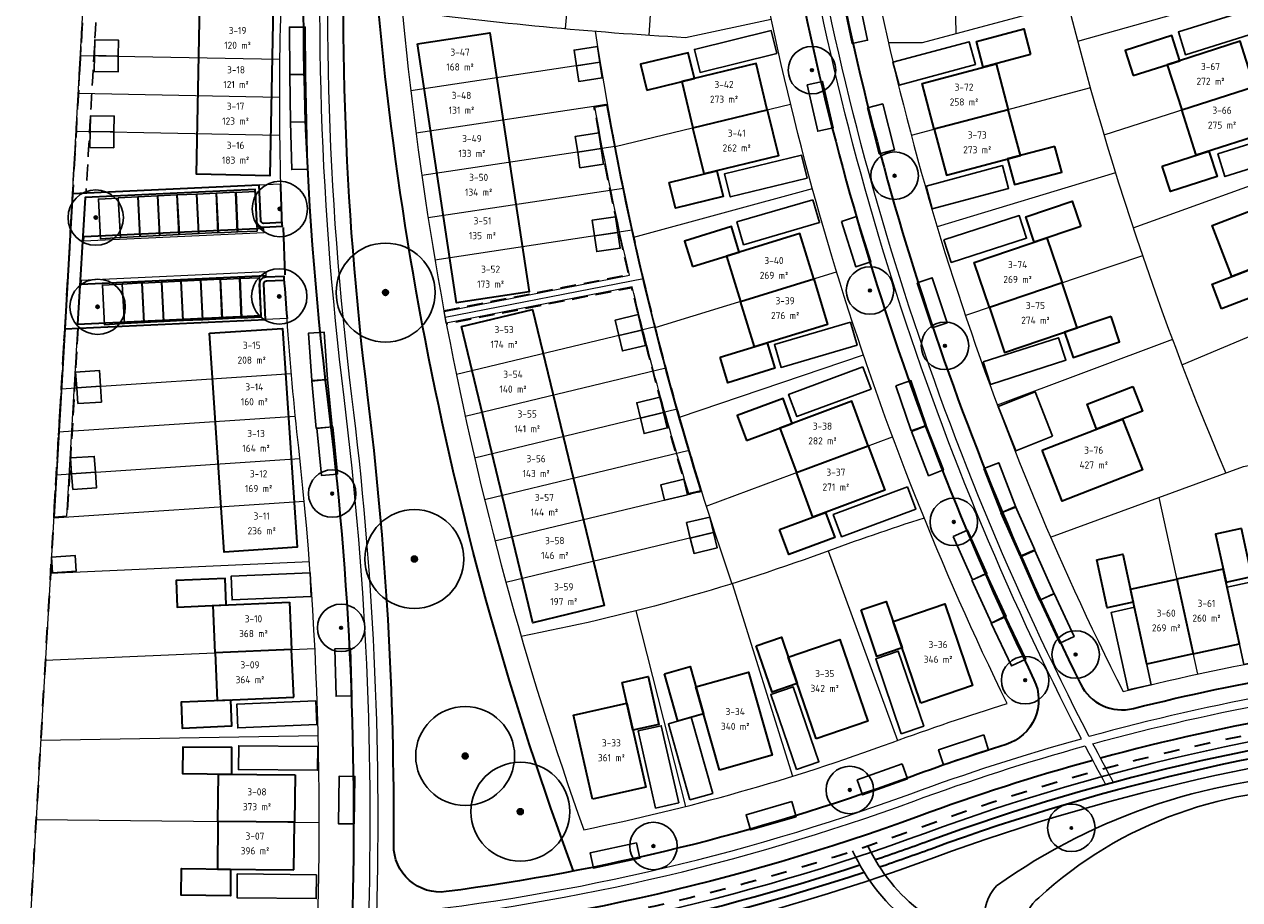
# Model space of a CAD drawing. Extents: x 168179 to 170299, y 448694 to 449599.
# Tile 13 of 32: x 168257 to 168411, y 449027 to 449138. Entities that reach past the tile are written whole.
import ezdxf
from ezdxf.enums import TextEntityAlignment as Align

# ---------------------------------------------------------------- set-up
doc = ezdxf.new("R2010")
doc.units = 0
doc.linetypes.add('NLCS-HIDDEN', pattern=[4, 2, -2])
doc.linetypes.add('Stippelfijn', pattern=[3, 2, -1])
doc.layers.get('0').update_dxf_attribs({"lineweight": 0})
for name, color, linetype, lineweight in [('N-WA-GW-GRONDWERKLIJN-G', 90, 'Continuous', 25), ('N-WE-KG-GRENS_SECTIE-G', 210, 'NLCS-HIDDEN', 35), ('N03-WE-OG-WEG_PARKEERPLAATS_GOOT-O', 253, 'Continuous', 18), ('N03-WE-VH-GOOT-O', 170, 'Continuous', 18), ('N03-WE-VH-KANTOPSLUITING_ACHTERKANTBAND-G', 50, 'Continuous', 35), ('N03-WE-VH-VERHARDING-G', 252, 'Continuous', 35), ('N1-WE-GR-BOOM-S', 90, 'Continuous', 25), ('N1-WE-OG-TERREIN_GROEN-G', 7, 'Continuous', 25), ('N1-WE-OG-WATER-G', 130, 'Continuous', 25), ('N1-WE-OG-WEG_VOETPAD-G', 7, 'Continuous', 25), ('N3-WE-OG-BEBOUWING_SCHUUR-G', 7, 'Continuous', 25), ('N3-WE-OG-KADASTRAAL_KAVELNUMMER-T18', 7, 'Continuous', 18), ('N3-WE-OG-WEG_PARKEERPLAATS_OPENBAAR-G', 253, 'Continuous', 25), ('N3-WE-OG-WEG_PARKEERPLAATS_PRIVE-G', 253, 'Continuous', 25), ('N8-WE-OG-KADASTRAAL_KAVELNUMMER-T18', 7, 'Continuous', 18), ('N8-WE-OG-KADASTRAAL_KAVELOPPERVLAK-T18', 10, 'Continuous', 18), ('N8-WE-WH-WATERLIJN-G', 150, 'Continuous', 35)]:
    doc.layers.add(name, color=color, linetype=linetype, lineweight=lineweight)
for name, color, linetype, lineweight, true_color in [('N03-WE-KG-KADASTRAAL-O', 150, 'Continuous', 18, 0x007fff), ('N03-WE-OG-WEG_VOETPAD_ACHTERPAD-G', 6, 'Stippelfijn', 25, 0xff00ff), ('N3-PV-GR-BOOM-S', 3, 'Continuous', 25, 0x00ff00), ('N3-WE-KG-GRENS_KADASTRAAL-G', 150, 'Continuous', 18, 0x007fff), ('N3-WE-KG-KADASTRAAL_BEBOUWING-G', 1, 'Continuous', 35, 0xff0000)]:
    doc.layers.add(name, color=color, linetype=linetype, lineweight=lineweight, true_color=true_color)
doc.styles.add('NLCS-ISO-M1000-T18', font='NLCS-ISO.ttf', dxfattribs={"height": 1.8})

# ---------------------------------------------------------------- blocks, each defined once
blk = doc.blocks.new('an-bb-sn-opp')
at = {"layer": 'N8-WE-OG-KADASTRAAL_KAVELNUMMER-T18', "style": 'NLCS-ISO-M1000-T18'}
blk.add_attdef('NUMMER', text='', height=1.8, dxfattribs=at).set_placement((0, 1.87), align=Align.MIDDLE)
at = {"layer": 'N8-WE-OG-KADASTRAAL_KAVELOPPERVLAK-T18', "style": 'NLCS-ISO-M1000-T18'}
blk.add_attdef('OPPERVLAK', text='', height=1.8, dxfattribs=at).set_placement((0, -1.87), align=Align.MIDDLE)
blk = doc.blocks.new('B-SGR-BOOM_1E GROOTTE')
at = {"ltscale": 0.1}
h = blk.add_hatch(color=256, dxfattribs=at)
edge = h.paths.add_edge_path()
edge.add_arc((0, 0), 0.15, 0, 360)
blk.add_circle((0, 0), 3)
blk.add_circle((0, 0), 0.15, dxfattribs=at)
blk = doc.blocks.new('SGR-BOOM_01')
at = {"ltscale": 0.1}
h = blk.add_hatch(color=256, dxfattribs=at)
edge = h.paths.add_edge_path()
edge.add_arc((0, 0), 0.15, 0, 360)
for radius in [2.5, 0.045]:
    blk.add_circle((0, 0), radius)
blk.add_circle((0, 0), 0.15, dxfattribs=at)

msp = doc.modelspace()

# ---------------------------------------------------------------- linework, layer by layer
at = {"layer": 'N-WA-GW-GRONDWERKLIJN-G', "flags": 128}
msp.add_lwpolyline([(168299.15, 449016.33, 0.001943), (168299.31, 449019.66, 0.066852), (168371.27, 449035.66, -0.067408), (168443.37, 449051.61, -0.00138), (168444.34, 449048.38, 0.068057), (168372.41, 449032.57, -0.067249)], format="xyb", close=True, dxfattribs=at)
at = {"layer": 'N-WE-KG-GRENS_SECTIE-G', "flags": 128}
msp.add_lwpolyline([(168416.49, 449183.83), (168414.95, 449183.61, -0.01336), (168413.11, 449199.5), (168414.66, 449199.64, -0.06749), (168418.37, 449279.6), (168405.93, 449281.88, 0.018652), (168402.61, 449258.94, -0.102344), (168399.48, 449258.49), (168396.95, 449258.66, -0.030546), (168384.86, 449260.13), (168365.86, 449263.64, 0.030553), (168359.77, 449264.38), (168280.41, 449269.17, -0.111437), (168274.16, 449270.98), (168273.33, 449251.18), (168277, 449244.71, 0.118357), (168276.18, 449241.79, -0.00197), (168275.99, 449237.42, -0.006755), (168275.15, 449223.44), (168273.28, 449203.41, -0.005975), (168271.74, 449191.12), (168271.21, 449187.07, -0.020117), (168270.46, 449182.44), (168267.37, 449167.33, 0.036788), (168265.63, 449153.77), (168263.55, 449116.94), (168262.5, 449098.87), (168257.44, 449012.23, 0.200008), (168259.48, 449006.42), (168272.68, 448991.7), (168292.05, 448990.24, 0.007173), (168293.23, 449002.37), (168296.12, 449002.06), (168296.22, 449002.12, 0.010668), (168297.35, 449020.4, 0.068577), (168370.96, 449036.51, -0.06807), (168444.02, 449052.57, -0.019711), (168453.5, 449017.2), (168453.5, 449017.2), (168465.85, 449019.95, 0.012724), (168460.72, 449040.48, 0.030357), (168436.07, 449112.19, -0.06257)], format="xyb", close=True, dxfattribs=at)
at = {"layer": 'N03-WE-KG-KADASTRAAL-O', "flags": 128}
for points in [[(168273.28, 449203.41), (168283.64, 449203.54), (168293.97, 449203.58), (168290.66, 449157.02, 0.024527), (168289.8, 449117.66), (168263.52, 449116.44), (168263.55, 449116.94), (168265.63, 449153.77, -0.036788), (168267.37, 449167.33), (168270.46, 449182.44, 0.020117), (168271.21, 449187.07), (168271.74, 449191.12, 0.005975)], [(168347.77, 449160.9, -0.025603), (168303.61, 449165.09, 0.078071), (168328.11, 449036.09, 0.038292), (168367.06, 449047.11, -0.013344), (168381.59, 449052.02, -0.076863)], [(168361.79, 449160.52, 0.078706), (168396.25, 449053.54, -0.040194), (168441.32, 449061.17, 0.020091), (168424.37, 449107.36, -0.046486), (168407.41, 449162.43, -0.026358)], [(168290.62, 449100.68), (168287.89, 449100.56), (168262.53, 449099.37), (168262.5, 449098.87), (168257.44, 449012.23, 0.200008), (168259.48, 449006.42), (168272.68, 448991.7), (168292.05, 448990.24, 0.007173), (168293.23, 449002.37, 0.048335), (168292.1, 449084.33, -0.010226)]]:
    msp.add_lwpolyline(points, format="xyb", close=True, dxfattribs=at)
at = {"layer": 'N03-WE-OG-WEG_PARKEERPLAATS_GOOT-O', "flags": 128}
msp.add_lwpolyline([(168331, 449127.63, 0.031628), (168342.87, 449078.91), (168341.4, 449078.56, -0.017011), (168334.23, 449104.68), (168310.74, 449100.09), (168310.46, 449101.56), (168333.89, 449106.14, -0.01363), (168329.51, 449127.4)], format="xyb", close=True, dxfattribs=at)
at = {"layer": 'N03-WE-OG-WEG_PARKEERPLAATS_GOOT-O'}
for points in [[(168264.9, 449110.49), (168287.74, 449111.56), (168287.71, 449112.06), (168264.93, 449111)], [(168264.58, 449104.97), (168287.99, 449106.07), (168287.97, 449106.57), (168264.61, 449105.48)]]:
    msp.add_lwpolyline(points, close=True, dxfattribs=at)
at = {"layer": 'N03-WE-OG-WEG_PARKEERPLAATS_GOOT-O', "flags": 128}
msp.add_lwpolyline([(168264.14, 449099.45), (168262.75, 449075.71), (168261.24, 449075.6), (168262.63, 449099.38)], close=True, dxfattribs=at)
at = {"layer": 'N03-WE-OG-WEG_VOETPAD_ACHTERPAD-G', "flags": 128}
for points in [[(168273.28, 449203.41, -0.005977), (168271.74, 449191.12, 0.003627), (168271.21, 449187.07, -0.020117), (168270.46, 449182.44), (168267.37, 449167.33, 0.036788), (168265.63, 449153.77, -0.00044), (168264.66, 449136.19, -0.000494), (168263.52, 449116.44)], [(168274.99, 449203.44, -0.006082), (168273.42, 449190.89, 0.003627), (168272.9, 449186.87, -0.020117), (168272.13, 449182.1), (168269.04, 449166.99, 0.036788), (168267.33, 449153.68, -0.00044), (168266.35, 449136.1, -0.000489), (168265.23, 449116.52, -0.000481)], [(168310.44, 449101.66), (168333.77, 449106.22, -0.013629), (168329.4, 449127.49), (168331.08, 449127.74, 0.031757), (168342.99, 449078.84), (168341.34, 449078.44, -0.017009), (168334.16, 449104.57), (168310.76, 449099.99)]]:
    msp.add_lwpolyline(points, format="xyb", dxfattribs=at)
msp.add_lwpolyline([(168264.24, 449099.45), (168262.85, 449075.61), (168261.14, 449075.5), (168262.53, 449099.37)], dxfattribs=at)
at = {"layer": 'N03-WE-VH-GOOT-O'}
for points in [[(168440.23, 449056.66, 0.043829), (168391.96, 449047.86, -0.086103), (168354.37, 449167.07, 0.029368), (168404.47, 449168.58), (168404.37, 449169.58, -0.063842), (168296.11, 449173.76), (168295.74, 449168.5, 0.048688), (168297.79, 449090.72, -0.04186), (168300.68, 449018.68), (168301.68, 449018.77, 0.00315), (168301.88, 449024.21, 0.064136), (168369.79, 449039.7, -0.020371), (168391.45, 449046.68, 0.003743), (168394.04, 449041.79), (168395.03, 449042.06, -0.003817), (168392.44, 449046.95, -0.043632), (168440.32, 449055.66)], [(168297.03, 449172.59), (168296.73, 449168.43, 0.048688), (168298.78, 449090.84, -0.038043), (168301.91, 449025.22, 0.064019), (168369.44, 449040.64, -0.020184), (168390.98, 449047.58, -0.086072), (168353.36, 449167.1, -0.033173)]]:
    msp.add_lwpolyline(points, format="xyb", close=True, dxfattribs=at)
at = {"layer": 'N03-WE-VH-KANTOPSLUITING_ACHTERKANTBAND-G', "flags": 128}
for points in [[(168392.41, 449044.85, 0.020762), (168370.48, 449037.8, -0.067159), (168298.79, 449021.9, 0.040028), (168295.79, 449090.47, -0.048688), (168293.72, 449168.65), (168294.25, 449176.12, 0.06484), (168403.66, 449171.54, 0.43443), (168408.95, 449178.31)], [(168411.97, 449162.04, 0.379799), (168405.68, 449166.66, -0.024566), (168363.59, 449164.89, 0.46382), (168357.74, 449158.07, 0.075181), (168390.86, 449054.51, 0.352813), (168397.56, 449051.41, -0.037489), (168439.24, 449058.59, 0.480897), (168444.26, 449066.28)], [(168326.82, 449030.85, -0.079488), (168300.69, 449162.89, 0.402591), (168299.76, 449163.72), (168298.45, 449163.72)], [(168289.97, 449112.81), (168287.68, 449112.7, -0.414214), (168287.31, 449113.04), (168287.1, 449117.54), (168263.52, 449116.44), (168262.53, 449099.37), (168287.89, 449100.56), (168287.68, 449105.05, -0.414214), (168288.02, 449105.43), (168290.23, 449105.53)], [(168449.45, 449049.72, 0.354765), (168443.33, 449053.9, 0.045796), (168393.4, 449045.12, 0.045796)]]:
    msp.add_lwpolyline(points, format="xyb", dxfattribs=at)
msp.add_lwpolyline([(168381.46, 449046.87, 0.011894), (168368.75, 449042.53, -0.05557), (168310.74, 449028.26, -0.45524), (168304.1, 449034.13, 0.032872), (168300.79, 449091.09, -0.045864), (168298.46, 449163.82, -0.439021), (168305.17, 449169.29, 0.024351), (168346.74, 449165.33, -0.357567), (168352.28, 449160.34, 0.075199), (168384.99, 449055.04, -0.457797)], format="xyb", close=True, dxfattribs=at)
at = {"layer": 'N03-WE-VH-KANTOPSLUITING_ACHTERKANTBAND-G'}
msp.add_lwpolyline([(168289.8, 449117.66, 0.009456), (168289.97, 449112.62), (168289.99, 449112.29), (168287.71, 449112.18, -0.414214), (168286.79, 449113.02), (168286.6, 449116.99), (168265.1, 449115.99), (168264.17, 449099.97), (168287.35, 449101.05), (168287.16, 449105.03, -0.414214), (168288, 449105.95), (168290.21, 449106.05), (168290.23, 449105.72, 0.001761), (168290.62, 449100.68)], format="xyb", dxfattribs=at)
at = {"layer": 'N03-WE-VH-VERHARDING-G'}
for points in [[(168290.12, 449112.17), (168290.33, 449106.18)], [(168287.71, 449112.06), (168264.93, 449111)], [(168287.99, 449106.07), (168264.58, 449104.97)]]:
    msp.add_lwpolyline(points, dxfattribs=at)
at = {"layer": 'N1-WE-OG-TERREIN_GROEN-G'}
msp.add_lwpolyline([(168423.52, 449043.14, 0.15395), (168380.27, 449028.98, 0.468489), (168381.21, 449020.5, 0.120316), (168427.63, 449005.23, 0.292664), (168445.29, 449013.05, 0.260378), (168445.5, 449020.69, -0.02039), (168440.98, 449031.47, 0.321445), (168423.52, 449043.14, 0.15395)], format="xyb", close=True, dxfattribs=at)
at = {"layer": 'N1-WE-OG-WATER-G'}
msp.add_lwpolyline([(168423.56, 449041.14, -0.358221), (168440.76, 449027.24, -0.544471), (168425, 449007.48, -0.103572), (168385.6, 449020.21, -0.489492), (168385.59, 449027.48, -0.202546)], format="xyb", close=True, dxfattribs=at)
at = {"layer": 'N1-WE-OG-WEG_VOETPAD-G', "flags": 128}
for points in [[(168363.99, 449034.05, 0.120366), (168370.82, 449025.65, 0.191861), (168456.43, 449002.04, 0.191861)], [(168362.08, 449033.41, 0.12286), (168369.61, 449024.05, 0.049133), (168390, 449011.55, 0.039568), (168378.66, 448978.84)]]:
    msp.add_lwpolyline(points, format="xyb", dxfattribs=at)
at = {"layer": 'N3-WE-KG-GRENS_KADASTRAAL-G', "flags": 128}
for points in [[(168325.82, 449137.31), (168328.04, 449162.21)], [(168336.37, 449136.49), (168338.01, 449161.44)], [(168375.15, 449136.66), (168374.7, 449160.57)], [(168390.51, 449135.73), (168412.43, 449141.9)], [(168389.3, 449140.45), (168370.88, 449135.52), (168366.6, 449135.5)], [(168264.51, 449133.93), (168289.68, 449133.46)], [(168330.17, 449133.07), (168306.26, 449129.45)], [(168393.84, 449123.88), (168415.74, 449130.92)], [(168264.24, 449129.14), (168289.65, 449128.66)], [(168392.12, 449129.82), (168369.48, 449123.82)], [(168331.08, 449127.74), (168306.92, 449124.09)], [(168332.06, 449122.4), (168354.24, 449127.78)], [(168263.97, 449124.34), (168289.68, 449123.85)], [(168332.06, 449122.43), (168307.65, 449118.74)], [(168397.53, 449112.12), (168419.45, 449120.07)], [(168395.3, 449119.07), (168372.75, 449112.28)], [(168333.11, 449117.13), (168308.45, 449113.4)], [(168334.43, 449110.94), (168357, 449117.13)], [(168334.23, 449111.83), (168309.31, 449108.07)], [(168398.71, 449108.61), (168376.33, 449101.06)], [(168337.14, 449099.55), (168360.06, 449106.57)], [(168335.64, 449105.68), (168310.6, 449100.82)], [(168403.69, 449094.84), (168425.71, 449104.1)], [(168337.12, 449099.64), (168312.02, 449093.6)], [(168402.48, 449098.05), (168380.35, 449089.75)], [(168340.19, 449088.22), (168363.44, 449096.1)], [(168338.48, 449094.42), (168313.13, 449088.31)], [(168262.09, 449091.8), (168291.17, 449093.74)], [(168339.91, 449089.21), (168314.32, 449083.04)], [(168261.77, 449086.36), (168291.67, 449088.36)], [(168343.58, 449076.98), (168367.12, 449085.73)], [(168341.42, 449084.02), (168315.57, 449077.79)], [(168261.45, 449080.93), (168292.25, 449082.99)], [(168342.99, 449078.84), (168316.89, 449072.55)], [(168261.14, 449075.5), (168292.79, 449077.61)], [(168400.78, 449078.07), (168405.64, 449055.75)], [(168344.64, 449073.68), (168318.28, 449067.33)], [(168359, 449071.32), (168367.74, 449047.36)], [(168260.73, 449068.52), (168293.45, 449069.96)], [(168346.88, 449067.18), (168354.47, 449042.84)], [(168334.68, 449063.74), (168340.97, 449039.02)], [(168260.08, 449057.49), (168294.14, 449058.98)], [(168259.5, 449047.41), (168294.56, 449047.98)], [(168258.91, 449037.37), (168294.69, 449036.98)]]:
    msp.add_lwpolyline(points, dxfattribs=at)
for points in [[(168385.56, 449160.91), (168385.79, 449155.67, 0.048987), (168409.22, 449081.16)], [(168305.19, 449139.62, 0.019603), (168340.96, 449136.21), (168351.8, 449138.51)], [(168329.55, 449136.99, 0.045432), (168346.83, 449067.17, 0.045432)], [(168387.09, 449073.05), (168411.44, 449081.98, -0.017662), (168433.07, 449085.08, -0.017662)], [(168371.12, 449075.46, 0.010864), (168358.26, 449071.05, -0.041347), (168320.2, 449060.52)]]:
    msp.add_lwpolyline(points, format="xyb", dxfattribs=at)
at = {"layer": 'N3-WE-KG-KADASTRAAL_BEBOUWING-G', "flags": 128}
for points in [[(168289.19, 449157.47), (168288.45, 449118.73), (168279.2, 449118.9), (168279.94, 449157.64)], [(168307.11, 449135.4), (168316.25, 449136.78), (168321.2, 449104.05), (168312.05, 449102.67)], [(168384.57, 449134.03), (168378.58, 449132.44), (168377.72, 449135.69), (168383.71, 449137.27)], [(168397.52, 449131.37), (168403.42, 449133.26), (168402.4, 449136.46), (168396.49, 449134.56)], [(168403.66, 449127.04), (168412.87, 449130), (168411.04, 449135.71), (168401.82, 449132.75)], [(168336.08, 449129.55), (168342.11, 449131.01), (168341.32, 449134.27), (168335.29, 449132.81)], [(168341.89, 449124.78), (168351.3, 449127.07), (168349.88, 449132.9), (168340.48, 449130.61)], [(168381.74, 449127.07), (168372.38, 449124.59), (168370.85, 449130.39), (168380.2, 449132.87)], [(168403.66, 449127.04), (168412.87, 449130), (168414.71, 449124.29), (168405.49, 449121.32)], [(168341.89, 449124.78), (168351.3, 449127.07), (168352.71, 449121.24), (168343.31, 449118.95)], [(168381.74, 449127.07), (168372.38, 449124.59), (168373.92, 449118.79), (168383.28, 449121.27)], [(168387.64, 449122.43), (168381.65, 449120.84), (168382.51, 449117.6), (168388.5, 449119.18)], [(168401.19, 449119.94), (168407.09, 449121.84), (168408.12, 449118.64), (168402.22, 449116.74)], [(168338.92, 449117.88), (168344.94, 449119.35), (168345.73, 449116.08), (168339.71, 449114.62)], [(168390.89, 449112.31), (168385.02, 449110.32), (168383.94, 449113.51), (168389.82, 449115.49)], [(168420.17, 449109.9), (168410, 449105.99), (168407.52, 449112.43), (168417.69, 449116.34)], [(168341.83, 449107.26), (168347.76, 449109.07), (168346.77, 449112.29), (168340.85, 449110.47)], [(168347.91, 449102.85), (168357.16, 449105.68), (168355.41, 449111.42), (168346.15, 449108.58)], [(168388.53, 449105.18), (168379.35, 449102.08), (168377.44, 449107.77), (168386.61, 449110.86)], [(168408.7, 449101.89), (168407.49, 449105.02), (168413.28, 449107.25), (168414.49, 449104.12)], [(168347.91, 449102.85), (168357.16, 449105.68), (168358.92, 449099.94), (168349.67, 449097.11)], [(168388.53, 449105.18), (168379.35, 449102.08), (168381.27, 449096.4), (168390.44, 449099.49)], [(168312.66, 449099.67), (168321.65, 449101.83), (168330.67, 449064.4), (168321.67, 449062.24)], [(168394.73, 449100.93), (168388.85, 449098.95), (168389.92, 449095.77), (168395.8, 449097.75)], [(168280.83, 449098.81), (168290.06, 449099.43), (168291.91, 449071.79), (168282.68, 449071.17)], [(168345.34, 449095.79), (168351.27, 449097.6), (168352.26, 449094.39), (168346.33, 449092.57)], [(168397.46, 449092.09), (168398.68, 449088.96), (168392.9, 449086.71), (168391.69, 449089.84)], [(168348.65, 449085.26), (168354.46, 449087.43), (168353.29, 449090.57), (168347.48, 449088.41)], [(168354.98, 449081.22), (168364.05, 449084.59), (168361.96, 449090.22), (168352.89, 449086.84)], [(168386.03, 449084.03), (168396.18, 449087.98), (168398.69, 449081.55), (168388.53, 449077.6)], [(168354.98, 449081.22), (168364.05, 449084.59), (168366.14, 449078.97), (168357.07, 449075.59)], [(168352.84, 449074.02), (168358.65, 449076.18), (168359.82, 449073.03), (168354.01, 449070.87)], [(168411.21, 449074.16), (168407.93, 449073.44), (168409.25, 449067.38), (168412.53, 449068.1)], [(168392.92, 449070.17), (168396.21, 449070.89), (168397.52, 449064.83), (168394.24, 449064.12)], [(168282.95, 449064.49), (168282.8, 449067.85), (168276.61, 449067.58), (168276.75, 449064.22)], [(168399.23, 449057.01), (168397.17, 449066.47), (168403.03, 449067.75), (168405.09, 449058.29)], [(168410.95, 449059.57), (168408.89, 449069.02), (168403.03, 449067.75), (168405.09, 449058.29)], [(168290.94, 449064.84), (168291.2, 449058.85), (168281.53, 449058.42), (168281.27, 449064.42)], [(168363.15, 449063.85), (168366.32, 449064.93), (168368.33, 449059.06), (168365.15, 449057.98)], [(168370.71, 449052.08), (168367.19, 449062.4), (168373.72, 449064.63), (168377.24, 449054.31)], [(168349.9, 449059.33), (168353.08, 449060.42), (168355.08, 449054.55), (168351.9, 449053.46)], [(168357.47, 449047.56), (168353.94, 449057.88), (168360.47, 449060.11), (168364, 449049.8)], [(168291.46, 449052.85), (168291.2, 449058.85), (168281.53, 449058.42), (168281.79, 449052.43)], [(168332.96, 449054.7), (168336.23, 449055.44), (168337.6, 449049.4), (168334.33, 449048.65)], [(168338.32, 449055.78), (168341.55, 449056.7), (168343.24, 449050.73), (168340.01, 449049.82)], [(168345.26, 449043.63), (168342.28, 449054.12), (168348.92, 449056), (168351.9, 449045.51)], [(168283.47, 449052.5), (168283.62, 449049.15), (168277.42, 449048.88), (168277.28, 449052.23)], [(168329.23, 449039.93), (168326.82, 449050.56), (168333.55, 449052.09), (168335.96, 449041.46)], [(168283.63, 449043.1), (168283.66, 449046.46), (168277.46, 449046.53), (168277.43, 449043.17)], [(168291.63, 449043.02), (168291.56, 449037.02), (168281.88, 449037.12), (168281.95, 449043.12)], [(168291.5, 449031.02), (168291.56, 449037.02), (168281.88, 449037.12), (168281.82, 449031.12)], [(168283.5, 449031.1), (168283.46, 449027.75), (168277.26, 449027.81), (168277.3, 449031.17)]]:
    msp.add_lwpolyline(points, close=True, dxfattribs=at)
at = {"layer": 'N3-WE-OG-BEBOUWING_SCHUUR-G', "flags": 128}
for points in [[(168266.3, 449133.9), (168269.3, 449133.84), (168269.34, 449135.84), (168266.34, 449135.9)], [(168266.27, 449131.9), (168269.27, 449131.84), (168269.3, 449133.84), (168266.3, 449133.9)], [(168329.85, 449135.04), (168326.89, 449134.59), (168327.19, 449132.61), (168330.15, 449133.06)], [(168330.15, 449133.06), (168327.19, 449132.61), (168327.48, 449130.64), (168330.45, 449131.09)], [(168265.76, 449124.31), (168268.76, 449124.25), (168268.8, 449126.25), (168265.8, 449126.31)], [(168265.72, 449122.31), (168268.72, 449122.25), (168268.76, 449124.25), (168265.76, 449124.31)], [(168330, 449124.14), (168327.04, 449123.69), (168327.34, 449121.71), (168330.3, 449122.16)], [(168330.3, 449122.16), (168327.34, 449121.71), (168327.63, 449119.74), (168330.6, 449120.19)], [(168332.13, 449113.54), (168329.16, 449113.09), (168329.46, 449111.11), (168332.42, 449111.56)], [(168332.42, 449111.56), (168329.46, 449111.11), (168329.76, 449109.13), (168332.72, 449109.58)], [(168334.98, 449101.17), (168332.07, 449100.46), (168332.54, 449098.52), (168335.45, 449099.22)], [(168335.45, 449099.22), (168332.54, 449098.52), (168333, 449096.58), (168335.92, 449097.28)], [(168264.05, 449091.93), (168267.04, 449092.13), (168266.91, 449094.12), (168263.91, 449093.92)], [(168264.18, 449089.93), (168267.17, 449090.13), (168267.04, 449092.13), (168264.05, 449091.93)], [(168337.72, 449090.74), (168334.8, 449090.03), (168335.27, 449088.09), (168338.19, 449088.79)], [(168338.19, 449088.79), (168335.27, 449088.09), (168335.74, 449086.15), (168338.66, 449086.85)], [(168263.41, 449081.06), (168266.41, 449081.26), (168266.27, 449083.26), (168263.28, 449083.06)], [(168263.55, 449079.07), (168266.54, 449079.27), (168266.41, 449081.26), (168263.41, 449081.06)], [(168340.74, 449080.36), (168337.83, 449079.65), (168338.3, 449077.71), (168341.21, 449078.41)], [(168344.02, 449075.59), (168341.11, 449074.89), (168341.57, 449072.94), (168344.49, 449073.65)], [(168344.49, 449073.65), (168341.57, 449072.94), (168342.04, 449071), (168344.96, 449071.7)], [(168260.98, 449068.54), (168263.97, 449068.74), (168263.84, 449070.74), (168260.85, 449070.54)]]:
    msp.add_lwpolyline(points, close=True, dxfattribs=at)
at = {"layer": 'N3-WE-OG-WEG_PARKEERPLAATS_OPENBAAR-G', "flags": 128}
for points in [[(168360.79, 449141.32), (168362.01, 449135.44), (168363.96, 449135.85), (168362.75, 449141.72)], [(168292.96, 449131.5), (168292.93, 449137.5), (168290.93, 449137.5), (168290.96, 449131.5)], [(168293.07, 449125.55), (168292.96, 449131.55), (168290.96, 449131.51), (168291.07, 449125.51)], [(168356.34, 449130.19), (168357.67, 449124.34), (168359.62, 449124.79), (168358.29, 449130.64)], [(168363.95, 449127.3), (168365.45, 449121.49), (168367.38, 449121.99), (168365.88, 449127.8)], [(168293.21, 449119.56), (168293.07, 449125.55), (168291.07, 449125.51), (168291.21, 449119.51)], [(168269.3, 449115.9), (168266.79, 449115.77), (168267.05, 449110.77), (168269.57, 449110.91)], [(168271.82, 449116.05), (168269.3, 449115.92), (168269.57, 449110.93), (168272.08, 449111.06)], [(168274.29, 449116.18), (168271.77, 449116.04), (168272.04, 449111.05), (168274.56, 449111.19)], [(168276.76, 449116.3), (168274.25, 449116.17), (168274.5, 449111.18), (168277.02, 449111.31)], [(168279.23, 449116.41), (168276.72, 449116.29), (168276.97, 449111.3), (168279.48, 449111.42)], [(168281.71, 449116.53), (168279.19, 449116.41), (168279.43, 449111.41), (168281.95, 449111.53)], [(168284.18, 449116.63), (168281.66, 449116.52), (168281.89, 449111.52), (168284.41, 449111.64)], [(168286.63, 449116.73), (168284.11, 449116.62), (168284.32, 449111.63), (168286.84, 449111.73)], [(168360.67, 449112.96), (168362.47, 449107.23), (168364.38, 449107.83), (168362.58, 449113.56)], [(168269.8, 449105.03), (168267.29, 449104.9), (168267.55, 449099.9), (168270.07, 449100.04)], [(168272.32, 449105.17), (168269.8, 449105.03), (168270.07, 449100.04), (168272.58, 449100.17)], [(168274.79, 449105.29), (168272.27, 449105.16), (168272.54, 449100.16), (168275.06, 449100.3)], [(168277.26, 449105.41), (168274.75, 449105.28), (168275, 449100.29), (168277.52, 449100.42)], [(168279.74, 449105.53), (168277.22, 449105.4), (168277.47, 449100.41), (168279.98, 449100.53)], [(168282.21, 449105.64), (168279.69, 449105.52), (168279.93, 449100.53), (168282.45, 449100.65)], [(168284.68, 449105.75), (168282.16, 449105.63), (168282.39, 449100.64), (168284.91, 449100.75)], [(168287.13, 449105.84), (168284.61, 449105.74), (168284.82, 449100.74), (168287.34, 449100.85)], [(168370.23, 449105.21), (168372.11, 449099.51), (168374.01, 449100.13), (168372.13, 449105.83)], [(168295.74, 449092.97), (168295.32, 449098.95), (168293.32, 449098.81), (168293.74, 449092.83)], [(168296.31, 449087), (168295.74, 449092.97), (168293.75, 449092.78), (168294.32, 449086.8)], [(168367.55, 449092.18), (168369.48, 449086.5), (168371.37, 449087.15), (168369.44, 449092.83)], [(168296.98, 449081.03), (168296.39, 449087), (168294.4, 449086.81), (168294.99, 449080.84)], [(168369.51, 449086.41), (168371.67, 449080.82), (168373.54, 449081.54), (168371.38, 449087.13)], [(168378.67, 449081.73), (168380.83, 449076.14), (168382.69, 449076.86), (168380.53, 449082.45)], [(168380.81, 449076.12), (168383.25, 449070.64), (168385.08, 449071.45), (168382.64, 449076.94)], [(168374.78, 449073.12), (168377.21, 449067.64), (168379.04, 449068.45), (168376.61, 449073.93)], [(168383.27, 449070.57), (168385.7, 449065.09), (168387.53, 449065.9), (168385.1, 449071.38)], [(168377.12, 449067.63), (168379.64, 449062.19), (168381.46, 449063.02), (168378.94, 449068.47)], [(168385.71, 449065.09), (168388.24, 449059.65), (168390.05, 449060.49), (168387.53, 449065.93)], [(168379.56, 449062.18), (168382.16, 449056.78), (168383.96, 449057.64), (168381.36, 449063.05)], [(168298.82, 449053), (168298.65, 449059), (168296.65, 449058.94), (168296.82, 449052.94)], [(168378.64, 449048.06), (168372.93, 449046.19), (168373.55, 449044.29), (168379.26, 449046.15)], [(168368.32, 449044.39), (168362.66, 449042.37), (168363.34, 449040.48), (168368.99, 449042.5)], [(168299.11, 449036.81), (168299.2, 449042.81), (168297.2, 449042.84), (168297.11, 449036.84)], [(168354.38, 449039.64), (168348.62, 449037.98), (168349.17, 449036.06), (168354.94, 449037.72)], [(168334.79, 449034.43), (168328.92, 449033.18), (168329.34, 449031.23), (168335.21, 449032.47)]]:
    msp.add_lwpolyline(points, close=True, dxfattribs=at)
at = {"layer": 'N3-WE-OG-WEG_PARKEERPLAATS_PRIVE-G', "flags": 128}
for points in [[(168413.67, 449137.01), (168412.77, 449139.87), (168403.23, 449136.89), (168404.12, 449134.02)], [(168352.51, 449134.15), (168351.8, 449137.07), (168342.08, 449134.68), (168342.8, 449131.77)], [(168367.94, 449130.17), (168367.16, 449133.07), (168376.82, 449135.66), (168377.59, 449132.76)], [(168417.76, 449124.46), (168418.66, 449121.6), (168409.12, 449118.61), (168408.22, 449121.47)], [(168356.33, 449118.41), (168355.63, 449121.32), (168345.91, 449118.97), (168346.62, 449116.05)], [(168371.35, 449117.42), (168372.13, 449114.52), (168381.79, 449117.11), (168381.01, 449120.01)], [(168357.06, 449115.69), (168357.9, 449112.81), (168348.3, 449110), (168347.46, 449112.88)], [(168373.61, 449110.61), (168374.53, 449107.76), (168384.05, 449110.82), (168383.13, 449113.68)], [(168361.8, 449100.2), (168362.64, 449097.32), (168353.04, 449094.51), (168352.2, 449097.39)], [(168378.58, 449095.19), (168379.5, 449092.34), (168389.02, 449095.4), (168388.1, 449098.26)], [(168363.36, 449094.58), (168364.41, 449091.77), (168355.03, 449088.28), (168353.99, 449091.09)], [(168387.34, 449085.82), (168385.13, 449091.4), (168380.48, 449089.56), (168382.69, 449083.98)], [(168369.01, 449079.4), (168370.06, 449076.58), (168360.68, 449073.1), (168359.64, 449075.91)], [(168293.54, 449068.55), (168293.67, 449065.56), (168283.68, 449065.12), (168283.55, 449068.12)], [(168411.52, 449056.96), (168414.45, 449057.6), (168412.32, 449067.37), (168409.39, 449066.74)], [(168396.87, 449053.78), (168399.81, 449054.41), (168397.68, 449064.19), (168394.75, 449063.55)], [(168368.23, 449048.22), (168371.07, 449049.19), (168367.83, 449058.65), (168364.99, 449057.68)], [(168354.98, 449043.7), (168357.82, 449044.67), (168354.58, 449054.13), (168351.74, 449053.16)], [(168294.25, 449052.37), (168294.38, 449049.38), (168284.39, 449048.94), (168284.26, 449051.94)], [(168340.1, 449039.47), (168337.18, 449038.81), (168334.97, 449048.56), (168337.9, 449049.23)], [(168341.53, 449039.86), (168344.41, 449040.67), (168341.68, 449050.3), (168338.8, 449049.48)], [(168294.51, 449046.59), (168294.48, 449043.59), (168284.48, 449043.69), (168284.52, 449046.69)], [(168294.34, 449030.39), (168294.31, 449027.39), (168284.31, 449027.49), (168284.34, 449030.49)]]:
    msp.add_lwpolyline(points, close=True, dxfattribs=at)
at = {"layer": 'N8-WE-WH-WATERLIJN-G', "flags": 128}
for points in [[(168365.48, 449031.39, 0.006198), (168372, 449033.69, -0.065848), (168441.85, 449049.38, 0.000419), (168441.56, 449050.35, 0.065658), (168371.65, 449034.63, -0.006406), (168364.93, 449032.26, -0.006406)], [(168363, 449031.61, -0.057428), (168300.68, 449018.68), (168300.63, 449017.67, 0.057748), (168363.52, 449030.73)]]:
    msp.add_lwpolyline(points, format="xyb", dxfattribs=at)

# ---------------------------------------------------------------- block references
at = {"layer": 'N1-WE-GR-BOOM-S'}
msp.add_blockref('B-SGR-BOOM_1E GROOTTE', (168389.71, 449036.32), dxfattribs=at)
at = {"layer": 'N3-PV-GR-BOOM-S'}
for p, xscale, yscale, zscale in [((168356.94, 449132.07), 1.2, 1.2, 1.2), ((168367.38, 449118.73), 1.2, 1.2, 1.2), ((168266.45, 449113.43), 1.4, 1.4, 1.4), ((168289.71, 449114.52), 1.4, 1.4, 1.4), ((168303.07, 449103.96), 2.5, 2.5, 2.5), ((168289.64, 449103.47), 1.4, 1.4, 1.4), ((168364.27, 449104.22), 1.2, 1.2, 1.2), ((168266.69, 449102.16), 1.4, 1.4, 1.4), ((168373.74, 449097.23), 1.2, 1.2, 1.2), ((168296.33, 449078.56), 1.2, 1.2, 1.2), ((168374.86, 449074.98), 1.2, 1.2, 1.2), ((168306.71, 449070.29), 2.5, 2.5, 2.5), ((168297.45, 449061.59), 1.2, 1.2, 1.2), ((168390.25, 449058.23), 1.2, 1.2, 1.2), ((168383.88, 449054.98), 1.2, 1.2, 1.2), ((168313.13, 449045.4), 2.5, 2.5, 2.5), ((168320.09, 449038.37), 2.5, 2.5, 2.5), ((168361.72, 449041.11), 1.2, 1.2, 1.2), ((168336.91, 449034.02), 1.2, 1.2, 1.2)]:
    msp.add_blockref('SGR-BOOM_01', p, dxfattribs=dict(at, xscale=xscale, yscale=yscale, zscale=zscale))
at = {"layer": 'N3-WE-OG-KADASTRAAL_KAVELNUMMER-T18', "xscale": 0.5, "yscale": 0.5, "zscale": 0.5}
for p, values in [((168284.37, 449136.14), {'NUMMER': '3-19', 'OPPERVLAK': '120 m²'}), ((168312.48, 449133.4), {'NUMMER': '3-47', 'OPPERVLAK': '168 m²'}), ((168284.18, 449131.18), {'NUMMER': '3-18', 'OPPERVLAK': '121 m²'}), ((168407.29, 449131.59), {'NUMMER': '3-67', 'OPPERVLAK': '272 m²'}), ((168345.83, 449129.32), {'NUMMER': '3-42', 'OPPERVLAK': '273 m²'}), ((168312.66, 449127.94), {'NUMMER': '3-48', 'OPPERVLAK': '131 m²'}), ((168376.15, 449128.98), {'NUMMER': '3-72', 'OPPERVLAK': '258 m²'}), ((168284.12, 449126.57), {'NUMMER': '3-17', 'OPPERVLAK': '123 m²'}), ((168408.75, 449126.06), {'NUMMER': '3-66', 'OPPERVLAK': '275 m²'}), ((168347.43, 449123.17), {'NUMMER': '3-41', 'OPPERVLAK': '262 m²'}), ((168377.82, 449122.94), {'NUMMER': '3-73', 'OPPERVLAK': '273 m²'}), ((168284.12, 449121.63), {'NUMMER': '3-16', 'OPPERVLAK': '183 m²'}), ((168313.98, 449122.48), {'NUMMER': '3-49', 'OPPERVLAK': '133 m²'}), ((168314.83, 449117.58), {'NUMMER': '3-50', 'OPPERVLAK': '134 m²'}), ((168315.31, 449112.09), {'NUMMER': '3-51', 'OPPERVLAK': '135 m²'}), ((168352.14, 449107.07), {'NUMMER': '3-40', 'OPPERVLAK': '269 m²'}), ((168382.92, 449106.56), {'NUMMER': '3-74', 'OPPERVLAK': '269 m²'}), ((168316.34, 449105.97), {'NUMMER': '3-52', 'OPPERVLAK': '173 m²'}), ((168353.55, 449101.99), {'NUMMER': '3-39', 'OPPERVLAK': '276 m²'}), ((168385.17, 449101.39), {'NUMMER': '3-75', 'OPPERVLAK': '274 m²'}), ((168318.04, 449098.35), {'NUMMER': '3-53', 'OPPERVLAK': '174 m²'}), ((168286.16, 449096.36), {'NUMMER': '3-15', 'OPPERVLAK': '208 m²'}), ((168319.17, 449092.7), {'NUMMER': '3-54', 'OPPERVLAK': '140 m²'}), ((168286.49, 449091.1), {'NUMMER': '3-14', 'OPPERVLAK': '160 m²'}), ((168320.96, 449087.68), {'NUMMER': '3-55', 'OPPERVLAK': '141 m²'}), ((168358.27, 449086.15), {'NUMMER': '3-38', 'OPPERVLAK': '282 m²'}), ((168286.71, 449085.22), {'NUMMER': '3-13', 'OPPERVLAK': '164 m²'}), ((168392.54, 449083.11), {'NUMMER': '3-76', 'OPPERVLAK': '427 m²'}), ((168322.09, 449082.03), {'NUMMER': '3-56', 'OPPERVLAK': '143 m²'}), ((168287.03, 449080.13), {'NUMMER': '3-12', 'OPPERVLAK': '169 m²'}), ((168359.96, 449080.32), {'NUMMER': '3-37', 'OPPERVLAK': '271 m²'}), ((168323.13, 449077.14), {'NUMMER': '3-57', 'OPPERVLAK': '144 m²'}), ((168287.42, 449074.79), {'NUMMER': '3-11', 'OPPERVLAK': '236 m²'}), ((168324.45, 449071.68), {'NUMMER': '3-58', 'OPPERVLAK': '146 m²'}), ((168325.58, 449065.84), {'NUMMER': '3-59', 'OPPERVLAK': '197 m²'}), ((168406.78, 449063.75), {'NUMMER': '3-61', 'OPPERVLAK': '260 m²'}), ((168286.38, 449061.8), {'NUMMER': '3-10', 'OPPERVLAK': '368 m²'}), ((168401.69, 449062.52), {'NUMMER': '3-60', 'OPPERVLAK': '269 m²'}), ((168372.87, 449058.55), {'NUMMER': '3-36', 'OPPERVLAK': '346 m²'}), ((168285.94, 449055.98), {'NUMMER': '3-09', 'OPPERVLAK': '364 m²'}), ((168358.55, 449054.88), {'NUMMER': '3-35', 'OPPERVLAK': '342 m²'}), ((168347.24, 449050.08), {'NUMMER': '3-34', 'OPPERVLAK': '340 m²'}), ((168331.6, 449046.12), {'NUMMER': '3-33', 'OPPERVLAK': '361 m²'}), ((168286.82, 449039.93), {'NUMMER': '3-08', 'OPPERVLAK': '373 m²'}), ((168286.57, 449034.35), {'NUMMER': '3-07', 'OPPERVLAK': '396 m²'})]:
    msp.add_blockref('an-bb-sn-opp', p, dxfattribs=at).add_auto_attribs(values)

doc.saveas('drawing.dxf')
